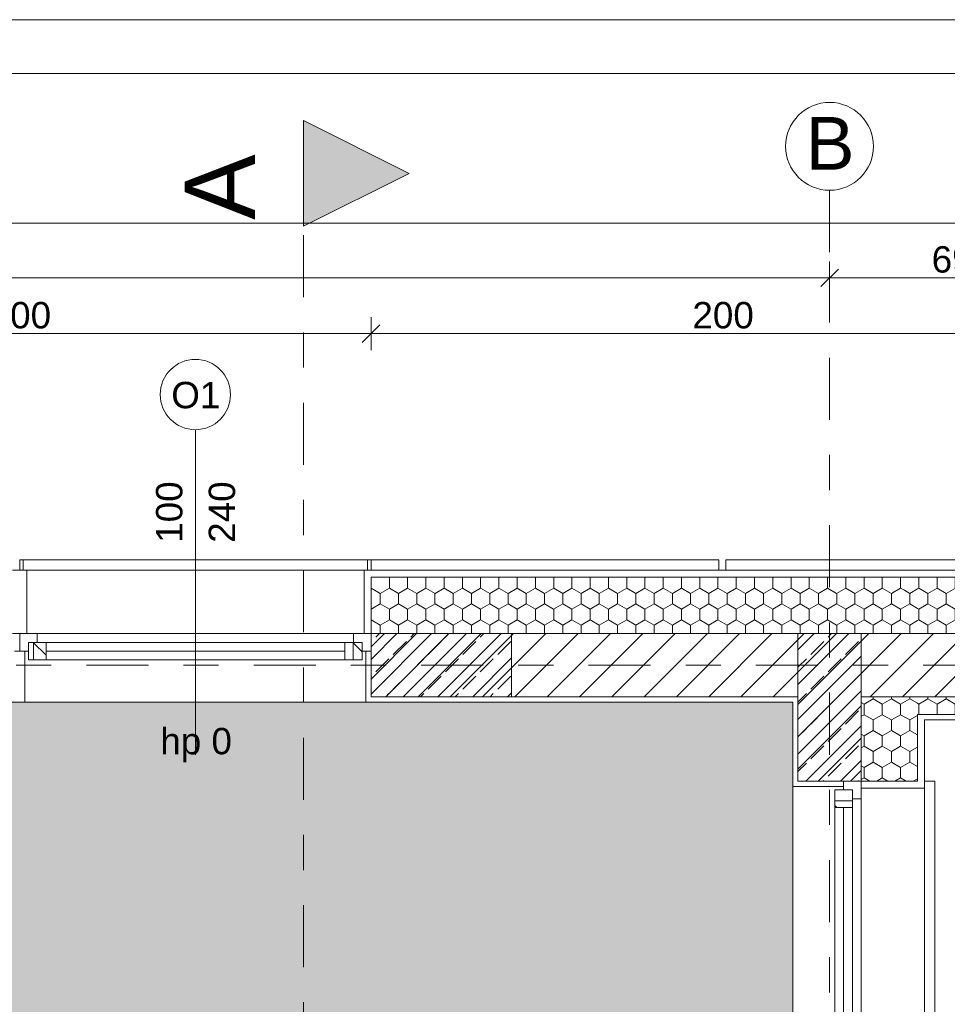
# Model space of a CAD drawing. Extents: x 5465377 to 5465550, y 5925276 to 5925338.
# Tile 93 of 182: x 5465393.15 to 5465395.79, y 5925335.65 to 5925338.45. Entities that reach past the tile are written whole.
import ezdxf
from ezdxf.enums import TextEntityAlignment as Align

# ---------------------------------------------------------------- set-up
doc = ezdxf.new("R2010")
doc.units = 0
doc.header["$MEASUREMENT"] = 0
doc.linetypes.add('Krawędzie ukryte', pattern=[0.19561111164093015, 0.1411111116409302, -0.05449999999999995])
doc.linetypes.add('Kropki i Kreski', pattern=[0.33513888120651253, 0.1763888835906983, -0.08819444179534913, 0, -0.07055555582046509])
for name, color, linetype, lineweight in [('0_Nr_Pióra__1', 7, 'Continuous', 13), ('0_Nr_Pióra__141', 7, 'Continuous', 0), ('0_Nr_Pióra__142', 7, 'Continuous', 18), ('0_Nr_Pióra__61', 251, 'Continuous', 20), ('_______wymiarowanie_Nr_Pióra__201', 150, 'Continuous', 0), ('_ARCH_Sciany_Nr_Pióra__141', 7, 'Continuous', 0), ('_ARCH_Sciany_Nr_Pióra__142', 7, 'Continuous', 18), ('_ARCH_strefy_Nr_Pióra__121', 255, 'Continuous', 0), ('_ARCH_strefy_Nr_Pióra__141', 7, 'Continuous', 0), ('EGBD03_Nr_Pióra__141', 7, 'Continuous', 0), ('Okna ArchiCADa_Nr_Pióra__103', 31, 'Continuous', 15), ('Okna ArchiCADa_Nr_Pióra__141', 7, 'Continuous', 0), ('tabelki_Nr_pióra__7_Nr_Pióra__141', 7, 'Continuous', 0), ('Znaczniki Okien_Nr_Pióra__1', 7, 'Continuous', 13), ('Znaczniki Okien_Nr_Pióra__2', 251, 'Continuous', 15), ('Znaczniki Okien_Nr_Pióra__7', 7, 'Continuous', 35)]:
    doc.layers.add(name, color=color, linetype=linetype, lineweight=lineweight)
for name, color, linetype in [('_______wymiarowanie', 7, 'Continuous'), ('_ARCH_Sciany', 7, 'Continuous'), ('_ARCH_strefy', 7, 'Continuous'), ('EGBD03', 7, 'Continuous'), ('Znaczniki Okien', 7, 'Continuous')]:
    doc.layers.add(name, color=color, linetype=linetype)
doc.styles.add('GENERATED_STYLE_1', font='arial.ttf')
doc.styles.add('GENERATED_STYLE_2', font='txt')
doc.styles.add('GENERATED_STYLE_4', font='arial.ttf')
doc.styles.add('GENERATED_STYLE_5', font='txt')
doc.styles.get("Standard").update_dxf_attribs({"font": 'txt', "bigfont": 'BIGFONT.SHX'})
doc.dimstyles.new('GENERATED_STYLE__1', dxfattribs={"dimtxt": 0.07500000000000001, "dimasz": 0.0475, "dimexe": 0.18, "dimexo": 0, "dimgap": 0.09, "dimtad": 1, "dimtih": 1, "dimtoh": 1, "dimdec": 0, "dimlfac": 100, "dimzin": 0, "dimdsep": 46, "dimtxsty": 'GENERATED_STYLE_5', "dimblk": 'ARROWHEAD_6', "dimblk1": 'ARROWHEAD_6', "dimblk2": 'ARROWHEAD_6', "dimcen": 0.09, "dimclrd": 256, "dimclre": 256, "dimclrt": 256, "dimazin": 0, "dimtfac": 1, "dimtdec": 4, "dimtmove": 0, "dimatfit": 3, "dimfxl": 0, "dimtolj": 1, "dimtzin": 0, "dimarcsym": 0})
doc.dimstyles.new('GENERATED_STYLE__2', dxfattribs={"dimtxt": 0.07500000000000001, "dimasz": 0.0475, "dimexe": 0.18, "dimexo": 0, "dimgap": 0.09, "dimtad": 1, "dimdec": 0, "dimlfac": 100, "dimzin": 0, "dimdsep": 46, "dimtxsty": 'GENERATED_STYLE_5', "dimblk": 'ARROWHEAD_6', "dimblk1": 'ARROWHEAD_6', "dimblk2": 'ARROWHEAD_6', "dimcen": 0.09, "dimclrd": 256, "dimclre": 256, "dimclrt": 256, "dimazin": 0, "dimtfac": 1, "dimtdec": 4, "dimtmove": 0, "dimatfit": 3, "dimfxl": 0, "dimtolj": 1, "dimtzin": 0, "dimarcsym": 0})
pattern_1 = [(90.00000000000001, (5464021.330722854, 5925651.473568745), (-0.05196152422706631, 0), [0.03, -0.06]), (90.00000000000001, (5464021.304742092, 5925651.518568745), (-0.05196152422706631, 0), [0.03, -0.06]), (150.0000000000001, (5464021.330722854, 5925651.503568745), (0.02598076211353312, 0.04500000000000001), [0.03, -0.06]), (150.0000000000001, (5464021.27876133, 5925651.503568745), (0.02598076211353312, 0.04500000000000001), [0.03, -0.06]), (-149.9999999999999, (5464021.330722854, 5925651.473568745), (-0.0259807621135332, 0.04499999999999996), [0.03, -0.05999999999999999]), (-149.9999999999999, (5464021.27876133, 5925651.473568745), (-0.0259807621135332, 0.04499999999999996), [0.03, -0.05999999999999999])]
pattern_2 = [(45, (5464021.330722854, 5925651.473568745), (-0.04596193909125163, 0.04596193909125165), [])]
pattern_3 = [(90.00000000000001, (5464021.330722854, 5925651.473568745), (-0.0649999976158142, 0), []), (45.00000000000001, (5464021.330722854, 5925651.473568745), (-0.0649999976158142, 0.06499999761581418), [])]
pattern_4 = [(45, (5464021.330722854, 5925651.473568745), (-0.04949747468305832, 0.04949747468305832), []), (45, (5464021.305974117, 5925651.498317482), (-0.04949747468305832, 0.04949747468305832), [0.0525, -0.0175])]

# ---------------------------------------------------------------- blocks, each defined once
blk = doc.blocks.new('SALA WIELOFUNKCYJNA_0.8_8', base_point=(5465390.02833805, 5925332.810571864))
at = {"layer": '_ARCH_strefy_Nr_Pióra__121', "linetype": 'Continuous'}
blk.add_hatch(color=256, dxfattribs=at).paths.add_polyline_path([(5465388.154072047, 5925330.044345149), (5465390.154072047, 5925330.044345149), (5465390.154072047, 5925330.059345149), (5465395.354072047, 5925330.059345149), (5465395.354072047, 5925336.50934515), (5465390.154072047, 5925336.50934515), (5465388.154072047, 5925336.50934515), (5465386.304072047, 5925336.50934515), (5465386.304072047, 5925330.059345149), (5465388.154072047, 5925330.059345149)], flags=0)
for p, q in [((5465395.354072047, 5925336.50934515), (5465390.154072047, 5925336.50934515)), ((5465395.354072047, 5925330.059345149), (5465395.354072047, 5925336.50934515))]:
    blk.add_line(p, q, dxfattribs=at)
at = {"layer": '_ARCH_strefy_Nr_Pióra__121', "linetype": 'Continuous', "flags": 128}
blk.add_lwpolyline([(5465388.154072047, 5925330.044345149), (5465390.154072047, 5925330.044345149), (5465390.154072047, 5925330.059345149), (5465395.354072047, 5925330.059345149), (5465395.354072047, 5925336.50934515), (5465390.154072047, 5925336.50934515), (5465388.154072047, 5925336.50934515), (5465386.304072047, 5925336.50934515), (5465386.304072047, 5925330.059345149), (5465388.154072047, 5925330.059345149)], close=True, dxfattribs=at)
at = {"linetype": 'Continuous', "flags": 1}
for tag in ['ROOM_AREA', 'ROOM_PERIM', 'ROOM_WALLS_SURF', 'ROOM_DOORS_SURF', 'ROOM_WINDS_SURF', 'ROOM_BASELEV', 'ROOM_HEIGHT', 'ROOM_NET_AREA', 'ROOM_REDUCED_AREA', 'ROOM_CALC_AREA', 'ROOM_VOLUME']:
    blk.add_attdef(tag, text='', height=2, dxfattribs=at).set_placement((5465390.02833805, 5925331.777444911), align=Align.BOTTOM_LEFT)
at = {"layer": '_ARCH_strefy_Nr_Pióra__141'}
for tag, style, p in [('ROOM_NUMBER', 'GENERATED_STYLE_1', (5465389.933252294, 5925332.89387432)), ('ROOM_NAME', 'GENERATED_STYLE_2', (5465389.307866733, 5925332.728218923))]:
    blk.add_attdef(tag, text='', height=0.1, dxfattribs=dict(at, style=style)).set_placement(p, align=Align.BOTTOM_LEFT)
blk = doc.blocks.new('O1 rozwierane 12', base_point=(5464021.330722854, 5925651.473568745))
at = {"layer": 'Okna ArchiCADa_Nr_Pióra__103', "linetype": 'Continuous'}
h = blk.add_hatch(dxfattribs=at)
h.set_pattern_fill('cegła_szamotowa', color=256, style=0, pattern_type=2)
h.set_pattern_definition(pattern_3)
h.paths.add_polyline_path([(5464020.855722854, 5925651.398568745), (5464020.905722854, 5925651.398568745), (5464020.905722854, 5925651.448568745), (5464020.855722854, 5925651.448568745)], flags=0)
h = blk.add_hatch(dxfattribs=at)
h.set_pattern_fill('cegła_szamotowa', color=256, style=0, pattern_type=2)
h.set_pattern_definition(pattern_3)
h.paths.add_polyline_path([(5464021.805722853, 5925651.448568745), (5464021.755722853, 5925651.448568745), (5464021.755722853, 5925651.398568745), (5464021.805722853, 5925651.398568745)], flags=0)
at = {"layer": 'Okna ArchiCADa_Nr_Pióra__141', "linetype": 'Continuous'}
for p, q in [((5464020.830722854, 5925651.653568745), (5464020.830722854, 5925651.683568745)), ((5464020.830722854, 5925651.683568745), (5464021.830722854, 5925651.683568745)), ((5464021.830722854, 5925651.683568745), (5464021.830722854, 5925651.653568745)), ((5464020.850722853, 5925651.653568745), (5464021.810722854, 5925651.653568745)), ((5464020.880722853, 5925651.473568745), (5464020.830722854, 5925651.473568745)), ((5464020.830722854, 5925651.473568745), (5464020.830722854, 5925651.423568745)), ((5464020.830722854, 5925651.473568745), (5464020.830722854, 5925651.423568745)), ((5464020.880722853, 5925651.448568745), (5464020.880722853, 5925651.473568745)), ((5464021.780722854, 5925651.473568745), (5464020.880722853, 5925651.473568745)), ((5464021.830722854, 5925651.473568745), (5464021.780722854, 5925651.473568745)), ((5464021.780722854, 5925651.473568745), (5464021.780722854, 5925651.448568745)), ((5464021.830722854, 5925651.423568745), (5464021.830722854, 5925651.473568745)), ((5464021.830722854, 5925651.473568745), (5464021.830722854, 5925651.423568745)), ((5464020.855722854, 5925651.423568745), (5464020.855722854, 5925651.448568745)), ((5464020.855722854, 5925651.448568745), (5464020.880722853, 5925651.448568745)), ((5464020.905722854, 5925651.448568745), (5464020.855722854, 5925651.448568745)), ((5464020.855722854, 5925651.448568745), (5464020.855722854, 5925651.398568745)), ((5464020.905722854, 5925651.448568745), (5464021.755722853, 5925651.448568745)), ((5464020.905722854, 5925651.398568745), (5464020.905722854, 5925651.448568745)), ((5464021.805722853, 5925651.448568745), (5464021.755722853, 5925651.448568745)), ((5464021.755722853, 5925651.448568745), (5464021.755722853, 5925651.398568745)), ((5464021.780722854, 5925651.448568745), (5464021.805722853, 5925651.448568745)), ((5464021.805722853, 5925651.448568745), (5464021.805722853, 5925651.423568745)), ((5464021.805722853, 5925651.398568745), (5464021.805722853, 5925651.448568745)), ((5464020.830722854, 5925651.423568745), (5464020.855722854, 5925651.423568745)), ((5464020.905722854, 5925651.423568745), (5464021.755722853, 5925651.423568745)), ((5464021.805722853, 5925651.423568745), (5464021.830722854, 5925651.423568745)), ((5464020.855722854, 5925651.398568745), (5464020.905722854, 5925651.398568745)), ((5464020.905722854, 5925651.398568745), (5464021.755722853, 5925651.398568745)), ((5464020.905722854, 5925651.398568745), (5464021.755722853, 5925651.398568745)), ((5464021.755722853, 5925651.398568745), (5464021.805722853, 5925651.398568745)), ((5464020.845722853, 5925651.278568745), (5464021.815722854, 5925651.278568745)), ((5464020.845722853, 5925651.278568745), (5464021.815722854, 5925651.278568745))]:
    blk.add_line(p, q, dxfattribs=at)
blk = doc.blocks.new('Ściana_3', base_point=(5465395.354072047, 5925330.059345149))
at = {"layer": '_ARCH_Sciany_Nr_Pióra__141', "linetype": 'Continuous'}
h = blk.add_hatch(dxfattribs=at)
h.set_pattern_fill('Styropian2', color=256, style=0, pattern_type=2)
h.set_pattern_definition(pattern_1)
h.paths.add_polyline_path([(5465395.709072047, 5925336.704345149), (5465395.709072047, 5925336.864345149), (5465395.549072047, 5925336.704345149)], flags=0)
h = blk.add_hatch(dxfattribs=at)
h.set_pattern_fill('Styropian2', color=256, style=0, pattern_type=2)
h.set_pattern_definition(pattern_1)
h.paths.add_polyline_path([(5465395.729072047, 5925336.704345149), (5465395.729072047, 5925336.864345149), (5465395.709072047, 5925336.864345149), (5465395.709072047, 5925336.704345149)], flags=0)
h = blk.add_hatch(dxfattribs=at)
h.set_pattern_fill('cegła_zwykła', color=256, style=0, pattern_type=2)
h.set_pattern_definition(pattern_2)
h.paths.add_polyline_path([(5465395.549072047, 5925336.524345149), (5465395.549072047, 5925336.704345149), (5465395.369072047, 5925336.524345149)], flags=0)
h = blk.add_hatch(dxfattribs=at)
h.set_pattern_fill('cegła_zwykła', color=256, style=0, pattern_type=2)
h.set_pattern_definition(pattern_2)
h.paths.add_polyline_path([(5465395.709072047, 5925336.524345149), (5465395.709072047, 5925336.704345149), (5465395.549072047, 5925336.704345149), (5465395.549072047, 5925336.524345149)], flags=0)
h = blk.add_hatch(dxfattribs=at)
h.set_pattern_fill('cegła_zwykła', color=256, style=0, pattern_type=2)
h.set_pattern_definition(pattern_2)
h.paths.add_polyline_path([(5465395.729072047, 5925336.524345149), (5465395.729072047, 5925336.704345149), (5465395.709072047, 5925336.704345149), (5465395.709072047, 5925336.524345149)], flags=0)
h = blk.add_hatch(dxfattribs=at)
h.set_pattern_fill('cegła_zwykła', color=256, style=0, pattern_type=2)
h.set_pattern_definition(pattern_2)
h.paths.add_polyline_path([(5465395.549072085, 5925336.524345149), (5465395.369072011, 5925336.524345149), (5465395.369072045, 5925336.28434515), (5465395.499072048, 5925336.28434515), (5465395.549072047, 5925336.284345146)], flags=0)
h = blk.add_hatch(dxfattribs=at)
h.set_pattern_fill('Styropian2', color=256, style=0, pattern_type=2)
h.set_pattern_definition(pattern_1)
h.paths.add_polyline_path([(5465395.709072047, 5925336.474345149), (5465395.709072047, 5925336.524345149), (5465395.549072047, 5925336.524345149), (5465395.549072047, 5925336.474345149)], flags=0)
h = blk.add_hatch(dxfattribs=at)
h.set_pattern_fill('Styropian2', color=256, style=0, pattern_type=2)
h.set_pattern_definition(pattern_1)
h.paths.add_polyline_path([(5465395.729072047, 5925336.474345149), (5465395.729072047, 5925336.524345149), (5465395.709072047, 5925336.524345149), (5465395.709072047, 5925336.474345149)], flags=0)
h = blk.add_hatch(dxfattribs=at)
h.set_pattern_fill('Styropian2', color=256, style=0, pattern_type=2)
h.set_pattern_definition(pattern_1)
h.paths.add_polyline_path([(5465395.709071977, 5925336.474345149), (5465395.549072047, 5925336.474345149), (5465395.549072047, 5925336.284345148), (5465395.709072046, 5925336.284345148)], flags=0)
for p, q in [((5465395.729072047, 5925336.864345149), (5465395.709072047, 5925336.864345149)), ((5465395.354072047, 5925336.50934515), (5465395.354072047, 5925336.284345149)), ((5465395.709072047, 5925336.474345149), (5465395.729072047, 5925336.474345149)), ((5465395.709072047, 5925336.284345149), (5465395.709072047, 5925336.474345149)), ((5465395.729072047, 5925336.284345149), (5465395.729072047, 5925336.459345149)), ((5465395.354072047, 5925336.284345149), (5465395.354072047, 5925336.269345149)), ((5465395.354072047, 5925336.269345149), (5465395.499072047, 5925336.269345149)), ((5465395.499072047, 5925336.284345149), (5465395.499072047, 5925336.269345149)), ((5465395.549072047, 5925336.284345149), (5465395.499072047, 5925336.284345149)), ((5465395.549072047, 5925336.284345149), (5465395.549072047, 5925336.26434515)), ((5465395.709072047, 5925336.284345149), (5465395.549072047, 5925336.284345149)), ((5465395.729072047, 5925336.26434515), (5465395.549072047, 5925336.26434515)), ((5465395.729072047, 5925336.284345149), (5465395.729072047, 5925336.26434515))]:
    blk.add_line(p, q, dxfattribs=at)
at = {"layer": '_ARCH_Sciany_Nr_Pióra__142', "linetype": 'Continuous'}
for p, q in [((5465395.709072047, 5925336.704345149), (5465395.549072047, 5925336.704345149)), ((5465395.729072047, 5925336.704345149), (5465395.709072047, 5925336.704345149)), ((5465395.369072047, 5925336.524345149), (5465395.369072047, 5925336.284345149)), ((5465395.549072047, 5925336.524345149), (5465395.709072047, 5925336.524345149)), ((5465395.549072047, 5925336.284345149), (5465395.549072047, 5925336.524345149)), ((5465395.709072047, 5925336.524345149), (5465395.729072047, 5925336.524345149)), ((5465395.369072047, 5925336.284345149), (5465395.499072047, 5925336.284345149))]:
    blk.add_line(p, q, dxfattribs=at)
at = {"layer": 'Okna ArchiCADa_Nr_Pióra__141', "linetype": 'Continuous', "rotation": 270.000000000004}
blk.add_blockref('O1 rozwierane 12', (5465395.549072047, 5925335.784345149), dxfattribs=at)
blk = doc.blocks.new('O1 rozwierane 12_5', base_point=(5464021.330722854, 5925651.473568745))
at = {"layer": 'Okna ArchiCADa_Nr_Pióra__103', "linetype": 'Continuous'}
h = blk.add_hatch(dxfattribs=at)
h.set_pattern_fill('cegła_szamotowa', color=256, style=0, pattern_type=2)
h.set_pattern_definition(pattern_3)
h.paths.add_polyline_path([(5464020.855722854, 5925651.398568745), (5464020.905722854, 5925651.398568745), (5464020.905722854, 5925651.448568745), (5464020.855722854, 5925651.448568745)], flags=0)
h = blk.add_hatch(dxfattribs=at)
h.set_pattern_fill('cegła_szamotowa', color=256, style=0, pattern_type=2)
h.set_pattern_definition(pattern_3)
h.paths.add_polyline_path([(5464021.805722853, 5925651.448568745), (5464021.755722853, 5925651.448568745), (5464021.755722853, 5925651.398568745), (5464021.805722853, 5925651.398568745)], flags=0)
at = {"layer": 'Okna ArchiCADa_Nr_Pióra__141', "linetype": 'Continuous'}
for p, q in [((5464020.830722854, 5925651.653568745), (5464020.830722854, 5925651.683568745)), ((5464020.830722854, 5925651.683568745), (5464021.830722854, 5925651.683568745)), ((5464021.830722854, 5925651.683568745), (5464021.830722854, 5925651.653568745)), ((5464020.850722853, 5925651.653568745), (5464021.810722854, 5925651.653568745)), ((5464020.880722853, 5925651.473568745), (5464020.830722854, 5925651.473568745)), ((5464020.830722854, 5925651.473568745), (5464020.830722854, 5925651.423568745)), ((5464020.830722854, 5925651.473568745), (5464020.830722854, 5925651.423568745)), ((5464020.880722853, 5925651.448568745), (5464020.880722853, 5925651.473568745)), ((5464021.780722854, 5925651.473568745), (5464020.880722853, 5925651.473568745)), ((5464021.830722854, 5925651.473568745), (5464021.780722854, 5925651.473568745)), ((5464021.780722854, 5925651.473568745), (5464021.780722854, 5925651.448568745)), ((5464021.830722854, 5925651.423568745), (5464021.830722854, 5925651.473568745)), ((5464021.830722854, 5925651.473568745), (5464021.830722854, 5925651.423568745)), ((5464020.855722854, 5925651.423568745), (5464020.855722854, 5925651.448568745)), ((5464020.855722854, 5925651.448568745), (5464020.880722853, 5925651.448568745)), ((5464020.905722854, 5925651.448568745), (5464020.855722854, 5925651.448568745)), ((5464020.855722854, 5925651.448568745), (5464020.855722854, 5925651.398568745)), ((5464020.905722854, 5925651.448568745), (5464021.755722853, 5925651.448568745)), ((5464020.905722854, 5925651.398568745), (5464020.905722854, 5925651.448568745)), ((5464021.805722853, 5925651.448568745), (5464021.755722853, 5925651.448568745)), ((5464021.755722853, 5925651.448568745), (5464021.755722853, 5925651.398568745)), ((5464021.780722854, 5925651.448568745), (5464021.805722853, 5925651.448568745)), ((5464021.805722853, 5925651.448568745), (5464021.805722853, 5925651.423568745)), ((5464021.805722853, 5925651.398568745), (5464021.805722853, 5925651.448568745)), ((5464020.830722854, 5925651.423568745), (5464020.855722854, 5925651.423568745)), ((5464020.905722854, 5925651.423568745), (5464021.755722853, 5925651.423568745)), ((5464021.805722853, 5925651.423568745), (5464021.830722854, 5925651.423568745)), ((5464020.855722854, 5925651.398568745), (5464020.905722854, 5925651.398568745)), ((5464020.905722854, 5925651.398568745), (5464021.755722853, 5925651.398568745)), ((5464020.905722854, 5925651.398568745), (5464021.755722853, 5925651.398568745)), ((5464021.755722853, 5925651.398568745), (5464021.805722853, 5925651.398568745)), ((5464020.845722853, 5925651.278568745), (5464021.815722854, 5925651.278568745)), ((5464020.845722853, 5925651.278568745), (5464021.815722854, 5925651.278568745))]:
    blk.add_line(p, q, dxfattribs=at)
blk = doc.blocks.new('Znacznik O 12_3', base_point=(5464021.330722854, 5925651.473568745))
at = {"layer": 'Znaczniki Okien_Nr_Pióra__1', "linetype": 'Continuous'}
blk.add_line((5464021.330722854, 5925650.698568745), (5464021.330722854, 5925651.623568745), dxfattribs=at)
at = {"layer": 'Znaczniki Okien_Nr_Pióra__2', "linetype": 'Continuous'}
for start, end in [(0, 180), (180, 0)]:
    blk.add_arc((5464021.330722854, 5925650.598568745), 0.1, start, end, dxfattribs=at)
at = {"layer": 'Znaczniki Okien_Nr_Pióra__7', "linetype": 'Continuous', "char_height": 0.07500000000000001, "attachment_point": 7, "style": 'GENERATED_STYLE_1'}
for s, insert, rotation in [('{hp 0}', (5464021.430494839, 5925651.644643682), 180), ('{240}', (5464021.216647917, 5925651.020394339), 270), ('{100}', (5464021.366647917, 5925651.020394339), 270), ('{O1}', (5464021.399295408, 5925650.638618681), 180)]:
    blk.add_mtext(s, dxfattribs=dict(at, insert=insert, rotation=rotation))
blk = doc.blocks.new('Ściana_19', base_point=(5465395.354072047, 5925336.50934515))
at = {"layer": '_ARCH_Sciany_Nr_Pióra__141', "linetype": 'Continuous'}
h = blk.add_hatch(dxfattribs=at)
h.set_pattern_fill('Styropian2', color=256, style=0, pattern_type=2)
h.set_pattern_definition(pattern_1)
h.paths.add_polyline_path([(5465394.154072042, 5925336.704345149), (5465395.549071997, 5925336.704345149), (5465395.709072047, 5925336.864345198), (5465394.154072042, 5925336.864345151)], flags=0)
h = blk.add_hatch(dxfattribs=at)
h.set_pattern_fill('cegła_zwykła', color=256, style=0, pattern_type=2)
h.set_pattern_definition(pattern_2)
h.paths.add_polyline_path([(5465394.154072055, 5925336.704345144), (5465394.154072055, 5925336.654345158), (5465394.154072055, 5925336.524345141), (5465395.369072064, 5925336.524345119), (5465395.549072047, 5925336.704345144)], flags=0)
for p, q in [((5465393.154072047, 5925336.88434515), (5465393.134072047, 5925336.88434515)), ((5465393.154072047, 5925336.88434515), (5465393.174072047, 5925336.88434515)), ((5465393.174072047, 5925336.88434515), (5465393.174072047, 5925336.704345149)), ((5465394.134072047, 5925336.88434515), (5465394.134072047, 5925336.704345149)), ((5465394.154072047, 5925336.88434515), (5465394.134072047, 5925336.88434515)), ((5465395.729072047, 5925336.88434515), (5465394.154072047, 5925336.88434515)), ((5465395.709072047, 5925336.864345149), (5465394.154072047, 5925336.864345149)), ((5465394.154072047, 5925336.864345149), (5465394.154072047, 5925336.704345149)), ((5465393.154072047, 5925336.704345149), (5465393.134072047, 5925336.704345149)), ((5465393.154072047, 5925336.704345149), (5465393.174072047, 5925336.704345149)), ((5465394.154072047, 5925336.704345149), (5465394.134072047, 5925336.704345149)), ((5465394.154072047, 5925336.704345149), (5465394.154072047, 5925336.654345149)), ((5465393.154072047, 5925336.654345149), (5465393.139072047, 5925336.654345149)), ((5465393.154072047, 5925336.654345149), (5465393.169072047, 5925336.654345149)), ((5465393.169072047, 5925336.50934515), (5465393.169072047, 5925336.654345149)), ((5465394.139072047, 5925336.50934515), (5465394.139072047, 5925336.654345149)), ((5465394.154072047, 5925336.654345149), (5465394.139072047, 5925336.654345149)), ((5465393.154072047, 5925336.50934515), (5465393.139072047, 5925336.50934515)), ((5465393.154072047, 5925336.50934515), (5465393.169072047, 5925336.50934515)), ((5465394.154072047, 5925336.50934515), (5465394.139072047, 5925336.50934515)), ((5465394.154072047, 5925336.50934515), (5465395.354072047, 5925336.50934515))]:
    blk.add_line(p, q, dxfattribs=at)
at = {"layer": '_ARCH_Sciany_Nr_Pióra__142', "linetype": 'Continuous'}
for p, q in [((5465395.549072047, 5925336.704345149), (5465394.154072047, 5925336.704345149)), ((5465394.154072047, 5925336.524345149), (5465394.154072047, 5925336.654345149)), ((5465394.154072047, 5925336.524345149), (5465395.369072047, 5925336.524345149))]:
    blk.add_line(p, q, dxfattribs=at)
at = {"layer": 'Okna ArchiCADa_Nr_Pióra__141', "linetype": 'Continuous', "xscale": -1}
blk.add_blockref('O1 rozwierane 12_5', (5465393.654072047, 5925336.704345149), dxfattribs=at)
at = {"layer": 'Znaczniki Okien', "rotation": 180}
blk.add_blockref('Znacznik O 12_3', (5465393.654072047, 5925336.50934515), dxfattribs=at)
blk = doc.blocks.new('Ściana_359', base_point=(5465394.154072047, 5925336.914345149))
at = {"layer": '_ARCH_Sciany_Nr_Pióra__141', "linetype": 'Continuous'}
for p, q in [((5465395.144072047, 5925336.914345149), (5465394.154072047, 5925336.914345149)), ((5465394.154072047, 5925336.914345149), (5465394.154072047, 5925336.88434515)), ((5465395.144072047, 5925336.88434515), (5465395.144072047, 5925336.914345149)), ((5465394.154072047, 5925336.88434515), (5465395.144072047, 5925336.88434515))]:
    blk.add_line(p, q, dxfattribs=at)
blk = doc.blocks.new('Ściana_360', base_point=(5465395.164072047, 5925336.914345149))
at = {"layer": '_ARCH_Sciany_Nr_Pióra__141', "linetype": 'Continuous'}
for p, q in [((5465396.154072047, 5925336.914345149), (5465395.164072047, 5925336.914345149)), ((5465395.164072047, 5925336.914345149), (5465395.164072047, 5925336.88434515)), ((5465396.154072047, 5925336.88434515), (5465396.154072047, 5925336.914345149)), ((5465395.164072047, 5925336.88434515), (5465396.154072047, 5925336.88434515))]:
    blk.add_line(p, q, dxfattribs=at)
blk = doc.blocks.new('Ściana_363', base_point=(5465393.164072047, 5925336.914345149))
at = {"layer": '_ARCH_Sciany_Nr_Pióra__141', "linetype": 'Krawędzie ukryte'}
for p, q in [((5465394.144072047, 5925336.914345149), (5465393.164072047, 5925336.914345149)), ((5465393.164072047, 5925336.914345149), (5465393.164072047, 5925336.88434515)), ((5465394.144072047, 5925336.88434515), (5465394.144072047, 5925336.914345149)), ((5465393.164072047, 5925336.88434515), (5465394.144072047, 5925336.88434515))]:
    blk.add_line(p, q, dxfattribs=at)
blk = doc.blocks.new('Ściana_420', base_point=(5465395.354072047, 5925336.459345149))
at = {"layer": '_ARCH_Sciany_Nr_Pióra__141', "linetype": 'Continuous'}
h = blk.add_hatch(dxfattribs=at)
h.set_pattern_fill('Styropian2', color=256, style=0, pattern_type=2)
h.set_pattern_definition(pattern_1)
h.paths.add_polyline_path([(5465396.154072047, 5925336.864345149), (5465395.729072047, 5925336.864345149), (5465395.729072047, 5925336.704345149), (5465396.154072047, 5925336.704345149)], flags=0)
h = blk.add_hatch(dxfattribs=at)
h.set_pattern_fill('cegła_zwykła', color=256, style=0, pattern_type=2)
h.set_pattern_definition(pattern_2)
h.paths.add_polyline_path([(5465395.729072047, 5925336.524345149), (5465396.154072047, 5925336.524345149), (5465396.154072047, 5925336.704345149), (5465395.729072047, 5925336.704345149)], flags=0)
h = blk.add_hatch(dxfattribs=at)
h.set_pattern_fill('Styropian2', color=256, style=0, pattern_type=2)
h.set_pattern_definition(pattern_1)
h.paths.add_polyline_path([(5465395.729072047, 5925336.474345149), (5465396.154072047, 5925336.474345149), (5465396.154072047, 5925336.524345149), (5465395.729072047, 5925336.524345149)], flags=0)
for p, q in [((5465396.154072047, 5925336.88434515), (5465395.729072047, 5925336.88434515)), ((5465396.154072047, 5925336.864345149), (5465396.154072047, 5925336.88434515)), ((5465396.154072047, 5925336.864345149), (5465395.729072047, 5925336.864345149)), ((5465396.154072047, 5925336.704345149), (5465396.154072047, 5925336.864345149)), ((5465396.154072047, 5925336.524345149), (5465396.154072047, 5925336.704345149)), ((5465396.154072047, 5925336.474345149), (5465396.154072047, 5925336.524345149)), ((5465395.729072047, 5925336.474345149), (5465396.154072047, 5925336.474345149)), ((5465396.154072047, 5925336.459345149), (5465396.154072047, 5925336.474345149)), ((5465395.729072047, 5925336.459345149), (5465396.154072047, 5925336.459345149))]:
    blk.add_line(p, q, dxfattribs=at)
at = {"layer": '_ARCH_Sciany_Nr_Pióra__142', "linetype": 'Continuous'}
for p, q in [((5465396.154072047, 5925336.704345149), (5465395.729072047, 5925336.704345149)), ((5465395.729072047, 5925336.524345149), (5465396.154072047, 5925336.524345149))]:
    blk.add_line(p, q, dxfattribs=at)
blk = doc.blocks.new('Linia_7814', base_point=(5465396.980076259, 5925336.614345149))
at = {"layer": 'EGBD03_Nr_Pióra__141', "linetype": 'Kropki i Kreski'}
blk.add_line((5465396.855076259, 5925336.614345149), (5465377.424707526, 5925336.614345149), dxfattribs=at)
blk = doc.blocks.new('Linia_7816', base_point=(5465395.459072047, 5925338.090376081))
at = {"layer": 'EGBD03_Nr_Pióra__141', "linetype": 'Kropki i Kreski'}
blk.add_line((5465395.459072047, 5925337.965376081), (5465395.459072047, 5925328.457512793), dxfattribs=at)
at = {"layer": 'EGBD03_Nr_Pióra__141', "linetype": 'Continuous'}
blk.add_circle((5465395.459072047, 5925338.090376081), 0.125, dxfattribs=at)
blk = doc.blocks.new('*D257', base_point=(5464021.330722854, 5925651.473568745))
at = {"layer": '_______wymiarowanie_Nr_Pióra__201', "linetype": 'Continuous'}
for p, q in [((5465378.154072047, 5925337.824931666), (5465378.154072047, 5925337.918681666)), ((5465396.154072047, 5925337.824931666), (5465396.154072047, 5925337.918681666)), ((5465378.179072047, 5925337.896806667), (5465378.129072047, 5925337.846806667)), ((5465396.129072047, 5925337.846806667), (5465396.179072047, 5925337.896806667)), ((5465378.116572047, 5925337.871806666), (5465378.154072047, 5925337.871806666)), ((5465378.154072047, 5925337.871806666), (5465396.154072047, 5925337.871806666)), ((5465396.154072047, 5925337.871806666), (5465396.191572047, 5925337.871806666))]:
    blk.add_line(p, q, dxfattribs=at)
at = {"layer": '_______wymiarowanie_Nr_Pióra__201', "insert": (5465387.025843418, 5925337.961806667), "char_height": 0.07500000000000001, "attachment_point": 1, "style": 'GENERATED_STYLE_4'}
blk.add_mtext('{1\xa0800}', dxfattribs=at)
blk = doc.blocks.new('ARROWHEAD_6')
at = {"linetype": 'Continuous'}
for p, q in [((0, 0), (-1, 0)), ((-0.5, -0.5), (0.5, 0.5))]:
    blk.add_line(p, q, dxfattribs=at)
blk = doc.blocks.new('*D264', base_point=(5464021.330722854, 5925651.473568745))
at = {"layer": '_______wymiarowanie_Nr_Pióra__201', "linetype": 'Continuous'}
for p, q in [((5465392.179072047, 5925337.582565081), (5465392.129072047, 5925337.532565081)), ((5465392.154072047, 5925337.510690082), (5465392.154072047, 5925337.604440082)), ((5465394.179072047, 5925337.582565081), (5465394.129072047, 5925337.532565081)), ((5465394.154072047, 5925337.510690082), (5465394.154072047, 5925337.604440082)), ((5465392.154072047, 5925337.557565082), (5465394.154072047, 5925337.557565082))]:
    blk.add_line(p, q, dxfattribs=at)
at = {"layer": '_______wymiarowanie_Nr_Pióra__201', "insert": (5465393.068700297, 5925337.647565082), "char_height": 0.07500000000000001, "attachment_point": 1, "style": 'GENERATED_STYLE_4'}
blk.add_mtext('{200}', dxfattribs=at)
blk = doc.blocks.new('*D265', base_point=(5464021.330722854, 5925651.473568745))
at = {"layer": '_______wymiarowanie_Nr_Pióra__201', "linetype": 'Continuous'}
for p, q in [((5465394.179072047, 5925337.582565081), (5465394.129072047, 5925337.532565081)), ((5465394.154072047, 5925337.510690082), (5465394.154072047, 5925337.604440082)), ((5465396.129072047, 5925337.532565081), (5465396.179072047, 5925337.582565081)), ((5465396.154072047, 5925337.510690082), (5465396.154072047, 5925337.604440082)), ((5465394.154072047, 5925337.557565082), (5465396.154072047, 5925337.557565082)), ((5465396.154072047, 5925337.557565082), (5465396.191572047, 5925337.557565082))]:
    blk.add_line(p, q, dxfattribs=at)
at = {"layer": '_______wymiarowanie_Nr_Pióra__201', "insert": (5465395.068700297, 5925337.647565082), "char_height": 0.07500000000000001, "attachment_point": 1, "style": 'GENERATED_STYLE_4'}
blk.add_mtext('{200}', dxfattribs=at)
blk = doc.blocks.new('*D267', base_point=(5464021.330722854, 5925651.473568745))
at = {"layer": '_______wymiarowanie_Nr_Pióra__201', "linetype": 'Continuous'}
for p, q in [((5465378.849072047, 5925337.66942262), (5465378.849072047, 5925337.76317262)), ((5465395.459072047, 5925337.66942262), (5465395.459072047, 5925337.76317262)), ((5465378.874072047, 5925337.741297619), (5465378.824072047, 5925337.69129762)), ((5465395.484072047, 5925337.741297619), (5465395.434072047, 5925337.69129762)), ((5465378.849072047, 5925337.71629762), (5465395.459072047, 5925337.71629762))]:
    blk.add_line(p, q, dxfattribs=at)
at = {"layer": '_______wymiarowanie_Nr_Pióra__201', "insert": (5465387.025843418, 5925337.80629762), "char_height": 0.07500000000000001, "attachment_point": 1, "style": 'GENERATED_STYLE_4'}
blk.add_mtext('{1\xa0661}', dxfattribs=at)
blk = doc.blocks.new('*D268', base_point=(5464021.330722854, 5925651.473568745))
at = {"layer": '_______wymiarowanie_Nr_Pióra__201', "linetype": 'Continuous'}
for p, q in [((5465395.459072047, 5925337.66942262), (5465395.459072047, 5925337.76317262)), ((5465396.154072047, 5925337.66942262), (5465396.154072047, 5925337.76317262)), ((5465395.484072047, 5925337.741297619), (5465395.434072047, 5925337.69129762)), ((5465396.129072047, 5925337.69129762), (5465396.179072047, 5925337.741297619)), ((5465395.459072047, 5925337.71629762), (5465396.154072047, 5925337.71629762)), ((5465396.154072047, 5925337.71629762), (5465396.191572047, 5925337.71629762))]:
    blk.add_line(p, q, dxfattribs=at)
at = {"layer": '_______wymiarowanie_Nr_Pióra__201', "insert": (5465395.749657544, 5925337.80629762), "char_height": 0.07500000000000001, "attachment_point": 1, "style": 'GENERATED_STYLE_4'}
blk.add_mtext('{69}', dxfattribs=at)
blk = doc.blocks.new('*D317', base_point=(5464021.330722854, 5925651.473568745))
at = {"layer": '_______wymiarowanie_Nr_Pióra__201', "linetype": 'Continuous'}
for p, q in [((5465396.356084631, 5925336.309345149), (5465396.406084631, 5925336.25934515)), ((5465396.42795963, 5925336.284345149), (5465396.33420963, 5925336.284345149)), ((5465396.38108463, 5925330.284345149), (5465396.38108463, 5925336.284345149)), ((5465396.356084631, 5925330.309345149), (5465396.406084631, 5925330.25934515)), ((5465396.42795963, 5925330.284345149), (5465396.33420963, 5925330.284345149))]:
    blk.add_line(p, q, dxfattribs=at)
at = {"layer": '_______wymiarowanie_Nr_Pióra__201', "insert": (5465396.29108463, 5925333.198973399), "char_height": 0.07500000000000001, "attachment_point": 1, "rotation": 90, "style": 'GENERATED_STYLE_4'}
blk.add_mtext('{600}', dxfattribs=at)
blk = doc.blocks.new('*D318', base_point=(5464021.330722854, 5925651.473568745))
at = {"layer": '_______wymiarowanie_Nr_Pióra__201', "linetype": 'Continuous'}
for p, q in [((5465396.356084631, 5925336.499345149), (5465396.406084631, 5925336.449345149)), ((5465396.406084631, 5925336.434345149), (5465396.356084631, 5925336.484345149)), ((5465396.42795963, 5925336.459345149), (5465396.33420963, 5925336.459345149)), ((5465396.38108463, 5925336.284345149), (5465396.38108463, 5925336.459345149)), ((5465396.356084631, 5925336.309345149), (5465396.406084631, 5925336.25934515)), ((5465396.42795963, 5925336.284345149), (5465396.33420963, 5925336.284345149))]:
    blk.add_line(p, q, dxfattribs=at)
at = {"layer": '_______wymiarowanie_Nr_Pióra__201', "char_height": 0.07500000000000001, "attachment_point": 1, "rotation": 90, "style": 'GENERATED_STYLE_4'}
for s, insert in [('{1}', (5465396.204834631, 5925336.379930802)), ('{17}', (5465396.29108463, 5925336.314930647))]:
    blk.add_mtext(s, dxfattribs=dict(at, insert=insert))
blk = doc.blocks.new('Płaszczyzna odcinająca_1', base_point=(5465393.962255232, 5925328.459485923))
at = {"layer": '0_Nr_Pióra__141', "linetype": 'Continuous'}
blk.add_hatch(color=256, dxfattribs=at).paths.add_polyline_path([(5465393.962255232, 5925338.163598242), (5465393.962255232, 5925337.863598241), (5465394.262255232, 5925338.013598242)], flags=0)
for p, q in [((5465393.962255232, 5925338.163598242), (5465393.962255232, 5925337.863598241)), ((5465394.262255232, 5925338.013598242), (5465393.962255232, 5925338.163598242)), ((5465393.962255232, 5925337.863598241), (5465394.262255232, 5925338.013598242))]:
    blk.add_line(p, q, dxfattribs=at)
at = {"layer": '0_Nr_Pióra__61', "linetype": 'Kropki i Kreski'}
blk.add_line((5465393.962255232, 5925328.609485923), (5465393.962255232, 5925337.863598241), dxfattribs=at)
at = {"layer": '0_Nr_Pióra__141', "linetype": 'Continuous', "insert": (5465393.82375288, 5925337.881382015), "char_height": 0.2, "attachment_point": 7, "rotation": 90, "style": 'GENERATED_STYLE_4'}
blk.add_mtext('{A}', dxfattribs=at)

msp = doc.modelspace()

# ---------------------------------------------------------------- hatches: boundary and pattern name
at = {"layer": '0_Nr_Pióra__1', "linetype": 'Continuous'}
h = msp.add_hatch(dxfattribs=at)
h.set_pattern_fill('Beton_zbrojony2', color=256, style=0, pattern_type=2)
h.set_pattern_definition(pattern_4)
h.paths.add_polyline_path([(5465394.554072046, 5925336.52434515), (5465394.55407205, 5925336.704345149), (5465394.154072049, 5925336.704345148), (5465394.154072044, 5925336.524345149)], flags=0)
h = msp.add_hatch(dxfattribs=at)
h.set_pattern_fill('Beton_zbrojony2', color=256, style=0, pattern_type=2)
h.set_pattern_definition(pattern_4)
h.paths.add_polyline_path([(5465395.549072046, 5925336.284345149), (5465395.549072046, 5925336.704345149), (5465395.369072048, 5925336.704345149), (5465395.369072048, 5925336.284345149)], flags=0)

# ---------------------------------------------------------------- linework, layer by layer
at = {"layer": '0_Nr_Pióra__141', "linetype": 'Continuous', "flags": 128}
for points in [[(5465376.708649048, 5925338.450688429), (5465397.186817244, 5925338.450688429), (5465397.186817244, 5925324.049568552), (5465376.708649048, 5925324.049568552)], [(5465377.143852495, 5925338.297517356), (5465397.063290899, 5925338.297517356), (5465397.063290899, 5925324.176411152), (5465377.143852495, 5925324.176411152)]]:
    msp.add_lwpolyline(points, close=True, dxfattribs=at)
at = {"layer": '0_Nr_Pióra__142', "linetype": 'Continuous', "flags": 128}
for points in [[(5465394.554072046, 5925336.52434515), (5465394.55407205, 5925336.704345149), (5465394.154072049, 5925336.704345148), (5465394.154072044, 5925336.524345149)], [(5465395.549072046, 5925336.284345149), (5465395.549072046, 5925336.704345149), (5465395.369072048, 5925336.704345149), (5465395.369072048, 5925336.284345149)]]:
    msp.add_lwpolyline(points, close=True, dxfattribs=at)

# ---------------------------------------------------------------- block references
msp.add_blockref('Płaszczyzna odcinająca_1', (5465393.962255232, 5925328.459485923))
at = {"layer": '_ARCH_Sciany'}
for name, p in [('Ściana_19', (5465395.354072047, 5925336.50934515)), ('Ściana_363', (5465393.164072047, 5925336.914345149)), ('Ściana_359', (5465394.154072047, 5925336.914345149)), ('Ściana_360', (5465395.164072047, 5925336.914345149)), ('Ściana_420', (5465395.354072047, 5925336.459345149)), ('Ściana_3', (5465395.354072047, 5925330.059345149))]:
    msp.add_blockref(name, p, dxfattribs=at)
at = {"layer": '_ARCH_strefy', "linetype": 'Continuous'}
msp.add_blockref('SALA WIELOFUNKCYJNA_0.8_8', (5465390.02833805, 5925332.810571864), dxfattribs=at)
at = {"layer": 'EGBD03', "linetype": 'Kropki i Kreski'}
for name, p in [('Linia_7816', (5465395.459072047, 5925338.090376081)), ('Linia_7814', (5465396.980076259, 5925336.614345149))]:
    msp.add_blockref(name, p, dxfattribs=at)

# ---------------------------------------------------------------- texts
at = {"layer": 'tabelki_Nr_pióra__7_Nr_Pióra__141', "linetype": 'Continuous', "insert": (5465395.390500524, 5925338.023947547), "char_height": 0.15, "attachment_point": 7, "style": 'GENERATED_STYLE_1'}
msp.add_mtext('{B}', dxfattribs=at)

# ---------------------------------------------------------------- dimensions: what is measured, and where the dimension line sits
at = {"layer": '_______wymiarowanie', "linetype": 'Continuous'}
for base, p1, p2, picture, middle in [((5465378.154072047, 5925337.71629762), (5465378.849072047, 5925338.090376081), (5465395.459072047, 5925338.090376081), '*D267', (5465387.154072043, 5925337.76879762)), ((5465378.154072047, 5925337.71629762), (5465395.459072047, 5925338.090376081), (5465396.154072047, 5925336.914345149), '*D268', (5465395.806572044, 5925337.76879762)), ((5465378.154072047, 5925337.871806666), (5465378.154072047, 5925336.914345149), (5465396.154072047, 5925336.914345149), '*D257', (5465387.154072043, 5925337.924306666)), ((5465378.154072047, 5925337.557565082), (5465392.154072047, 5925336.704345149), (5465394.154072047, 5925336.704345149), '*D264', (5465393.154072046, 5925337.610065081)), ((5465378.154072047, 5925337.557565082), (5465394.154072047, 5925336.704345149), (5465396.154072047, 5925336.914345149), '*D265', (5465395.154072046, 5925337.610065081))]:
    dim = msp.add_linear_dim(base=base, p1=p1, p2=p2, dimstyle='GENERATED_STYLE__1', dxfattribs=at)
    dim.commit()
    dim.dimension.update_dxf_attribs({"geometry": picture, "text_midpoint": middle})
for p1, p2, picture, middle in [((5465395.549072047, 5925336.284345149), (5465396.154072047, 5925336.459345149), '*D318', (5465396.328584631, 5925336.371845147)), ((5465395.549072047, 5925330.284345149), (5465395.549072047, 5925336.284345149), '*D317', (5465396.328584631, 5925333.284345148))]:
    dim = msp.add_linear_dim(base=(5465396.38108463, 5925329.654345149), p1=p1, p2=p2, angle=90, dimstyle='GENERATED_STYLE__2', dxfattribs=at)
    dim.commit()
    dim.dimension.update_dxf_attribs({"geometry": picture, "text_midpoint": middle})

doc.saveas('drawing.dxf')
